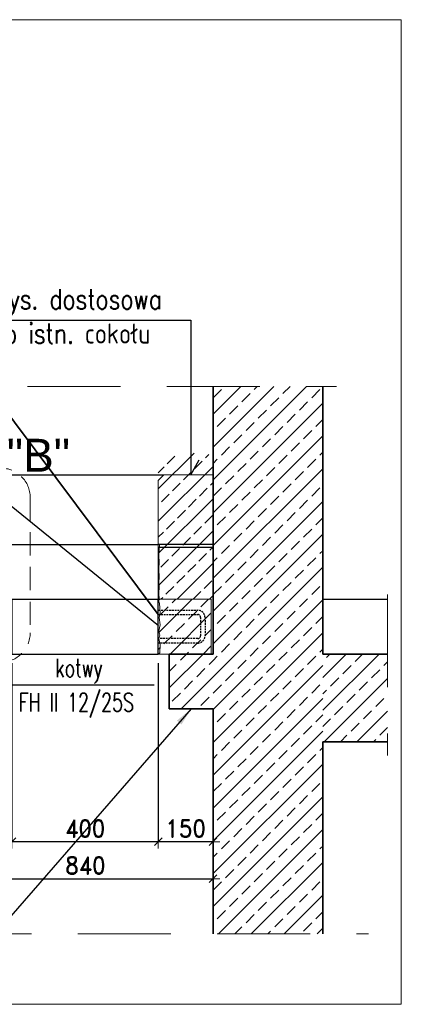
# Model space of a CAD drawing. Header units: centimetres. Extents: x -11084 to 18320, y 2736 to 15778.
# Tile 16 of 28: x 5158 to 5263, y 14913 to 15183. Entities that reach past the tile are written whole.
import ezdxf

# ---------------------------------------------------------------- set-up
doc = ezdxf.new("R2010")
doc.units = ezdxf.units.CM
doc.linetypes.add('HIDDEN', pattern=[9.525, 6.35, -3.175])
doc.linetypes.add('HIDDENX2', pattern=[0.75, 0.5, -0.25])
for name, color, linetype, lineweight in [('---Stal+widok', 2, 'Continuous', 25), ('---Stal+wym', 9, 'Continuous', 15), ('---Widok', 7, 'Continuous', 25), ('---Ściany', 5, 'Continuous', 35), ('_cienkie', 9, 'Continuous', 9), ('_wymiar', 3, 'Continuous', 13), ('K---wymiar', 13, 'Continuous', 13)]:
    doc.layers.add(name, color=color, linetype=linetype, lineweight=lineweight)
for name, color, linetype in [('3', 3, 'Continuous'), ('A Detal-Płytki', 8, 'Continuous'), ('A---Hatch', 8, 'Continuous'), ('K-3', 3, 'Continuous')]:
    doc.layers.add(name, color=color, linetype=linetype)
doc.layers.add('zzz---Unplot', color=6, linetype='Continuous', lineweight=13, plot=False)
doc.styles.add('Arial CE', font='arial.ttf')
doc.styles.add('ROMAND', font='romand.shx', dxfattribs={"width": 0.9})
doc.styles.add('WYMIARY', font='ROMANS.shx', dxfattribs={"width": 0.7})
doc.dimstyles.new('10', dxfattribs={"dimtxt": 24, "dimasz": 12.5, "dimexe": 5, "dimexo": 10, "dimgap": 6, "dimtad": 1, "dimdec": 0, "dimrnd": 1, "dimzin": 9, "dimdsep": 46, "dimtxsty": 'WYMIARY', "dimcen": 5, "dimdle": 10, "dimclrd": 256, "dimclre": 256, "dimclrt": 11, "dimaunit": 1, "dimazin": 0, "dimtfac": 8e-05, "dimtdec": 0, "dimtix": 1, "dimtmove": 1, "dimatfit": 3, "dimfxl": 5, "dimtolj": 1, "dimtzin": 9, "dimarcsym": 0})
doc.dimstyles.new('1do10-cm-mm', dxfattribs={"dimscale": 0.25, "dimtxt": 19, "dimasz": 0.75, "dimexe": 0, "dimexo": 10, "dimgap": 5, "dimtad": 1, "dimlfac": 10, "dimrnd": 0.5, "dimzin": 9, "dimdsep": 46, "dimtxsty": 'ROMAND', "dimblk": 'UKS', "dimcen": 15, "dimdle": 10, "dimclrd": 256, "dimclre": 256, "dimclrt": 3, "dimadec": 1, "dimazin": 0, "dimtfac": 8e-05, "dimtix": 1, "dimtmove": 2, "dimatfit": 3, "dimldrblk": 'DOTSMALL', "dimfxl": 1, "dimtolj": 1, "dimtzin": 9, "dimarcsym": 0})
pattern_1 = [(45, (-45107.3735, -12101.6924), (-4.49012806, 4.49012806), []), (45, (-45102.8834, -12101.6924), (-4.49012806, 4.49012806), [3.175, -1.5875])]

# ---------------------------------------------------------------- blocks, each defined once
blk = doc.blocks.new('UKS')
at = {"color": 0}
for p, q in [((10, 0), (-10, 0)), ((0, -10), (0, 10))]:
    blk.add_line(p, q, dxfattribs=at)
at = {"color": 2}
blk.add_line((-5.5, -5.5), (5.5, 5.5), dxfattribs=at)
blk = doc.blocks.new('*D119')
at = {"layer": '---Stal+wym', "linetype": 'ByBlock', "lineweight": -2, "transparency": 16777216}
for p, q in [((5196.23, 15006.68), (5196.23, 14957.81)), ((5211.23, 14991.68), (5211.23, 14957.81)), ((5211.05, 14957.81), (5196.42, 14957.81))]:
    blk.add_line(p, q, dxfattribs=at)
at = {"layer": 'Defpoints', "color": 0, "linetype": 'ByBlock', "transparency": 16777216}
for p in [(5196.23, 15009.18), (5211.23, 14994.18), (5196.23, 14957.81)]:
    blk.add_point(p, dxfattribs=at)
at = {"layer": '---Stal+wym', "linetype": 'ByBlock', "lineweight": -2, "transparency": 16777216, "xscale": 0.1875, "yscale": 0.1875, "zscale": 0.1875, "rotation": 180}
blk.add_blockref('UKS', (5196.23, 14957.81), dxfattribs=at)
at = {"layer": '---Stal+wym', "linetype": 'ByBlock', "lineweight": -2, "transparency": 16777216, "xscale": 0.1875, "yscale": 0.1875, "zscale": 0.1875}
blk.add_blockref('UKS', (5211.23, 14957.81), dxfattribs=at)
at = {"layer": '---Stal+wym', "color": 3, "linetype": 'ByBlock', "transparency": 16777216, "insert": (5203.73, 14961.43), "char_height": 4.75, "attachment_point": 5, "style": 'ROMAND'}
blk.add_mtext('\\A1;150', dxfattribs=at)
blk = doc.blocks.new('_DotSmall')
at = {"color": 0, "const_width": 0.5}
blk.add_lwpolyline([(-0.0625, 0, 1), (0.0625, 0, 1)], format="xyb", close=True, dxfattribs=at)
blk = doc.blocks.new('*D120')
at = {"layer": '---Stal+wym', "linetype": 'ByBlock', "lineweight": -2, "transparency": 16777216}
for p, q in [((5156.23, 15006.68), (5156.23, 14957.81)), ((5196.23, 15006.68), (5196.23, 14957.81)), ((5196.05, 14957.81), (5156.42, 14957.81))]:
    blk.add_line(p, q, dxfattribs=at)
at = {"layer": 'Defpoints', "color": 0, "linetype": 'ByBlock', "transparency": 16777216}
for p in [(5156.23, 15009.18), (5196.23, 15009.18), (5156.23, 14957.81)]:
    blk.add_point(p, dxfattribs=at)
at = {"layer": '---Stal+wym', "linetype": 'ByBlock', "lineweight": -2, "transparency": 16777216, "xscale": 0.1875, "yscale": 0.1875, "zscale": 0.1875, "rotation": 180}
blk.add_blockref('UKS', (5156.23, 14957.81), dxfattribs=at)
at = {"layer": '---Stal+wym', "linetype": 'ByBlock', "lineweight": -2, "transparency": 16777216, "xscale": 0.1875, "yscale": 0.1875, "zscale": 0.1875}
blk.add_blockref('UKS', (5196.23, 14957.81), dxfattribs=at)
at = {"layer": '---Stal+wym', "color": 3, "linetype": 'ByBlock', "transparency": 16777216, "insert": (5176.23, 14961.43), "char_height": 4.75, "attachment_point": 5, "style": 'ROMAND'}
blk.add_mtext('\\A1;400', dxfattribs=at)
blk = doc.blocks.new('*D124')
at = {"layer": '---Stal+wym', "linetype": 'ByBlock', "lineweight": -2, "transparency": 16777216}
for p, q in [((5127.23, 14935.08), (5127.23, 14947.68)), ((5127.42, 14947.68), (5211.05, 14947.68)), ((5211.23, 14935.08), (5211.23, 14947.68))]:
    blk.add_line(p, q, dxfattribs=at)
at = {"layer": 'Defpoints', "color": 0, "linetype": 'ByBlock', "transparency": 16777216}
for p in [(5211.23, 14947.68), (5127.23, 14932.58), (5211.23, 14932.58)]:
    blk.add_point(p, dxfattribs=at)
at = {"layer": '---Stal+wym', "linetype": 'ByBlock', "lineweight": -2, "transparency": 16777216, "xscale": 0.1875, "yscale": 0.1875, "zscale": 0.1875, "rotation": 180}
blk.add_blockref('UKS', (5127.23, 14947.68), dxfattribs=at)
at = {"layer": '---Stal+wym', "linetype": 'ByBlock', "lineweight": -2, "transparency": 16777216, "xscale": 0.1875, "yscale": 0.1875, "zscale": 0.1875}
blk.add_blockref('UKS', (5211.23, 14947.68), dxfattribs=at)
at = {"layer": '---Stal+wym', "color": 3, "linetype": 'ByBlock', "transparency": 16777216, "insert": (5176.31, 14951.31), "char_height": 4.75, "attachment_point": 5, "style": 'ROMAND'}
blk.add_mtext('\\A1;840', dxfattribs=at)

msp = doc.modelspace()

# ---------------------------------------------------------------- hatches: boundary and pattern name
at = {"layer": '---Stal+wym', "linetype": 'ByBlock'}
h = msp.add_hatch(dxfattribs=at)
h.set_pattern_fill('JIS_STN_2.5', color=256, scale=2.5)
h.set_pattern_definition([(45, (417.941, -339.373), (-4.4194174, 4.4194174), []), (45, (422.3535, -339.373), (-4.4194174, 4.4194174), [3, -1.25])])
h.paths.add_polyline_path([(5211.234165, 15039.17797), (5211.234165, 15062.67797), (5209.734165, 15064.17797), (5197.734165, 15064.17797), (5196.234165, 15062.67797), (5196.234165, 15024.177767), (5211.234165, 15024.177767)])
at = {"layer": 'A---Hatch'}
h = msp.add_hatch(dxfattribs=at)
h.set_pattern_fill('ANSI33', color=256, style=0)
h.set_pattern_definition(pattern_1)
h.paths.add_polyline_path([(5241.234165, 15082.385742), (5211.234165, 15082.385742), (5211.234165, 14932.581333), (5241.234165, 14932.581333)])
h = msp.add_hatch(dxfattribs=at)
h.set_pattern_fill('ANSI33', color=256, style=0)
h.set_pattern_definition(pattern_1)
h.paths.add_polyline_path([(5108.560525, 15024.177561), (5098.560525, 15024.177561), (5098.560514, 15009.177561), (5108.560514, 15009.177561)])
h.paths.add_polyline_path([(5210.734165, 15024.177561), (5108.560525, 15024.177561), (5108.560514, 15009.177561), (5129.060108, 15009.177561), (5129.060108, 15009.177575), (5134.060108, 15009.177575), (5210.734165, 15009.177515)])
h.paths.add_polyline_path([(5196.234165, 15024.177561), (5196.234165, 15009.177561), (5098.560514, 15009.177561), (5098.560525, 15024.177561)])
h = msp.add_hatch(dxfattribs=at)
h.set_pattern_fill('ANSI33', color=256, style=0)
h.set_pattern_definition(pattern_1)
h.paths.add_polyline_path([(5211.234165, 15009.177767), (5210.734165, 15009.177767), (5210.734165, 15009.177515), (5199.234165, 15009.177515), (5199.234165, 14994.177767), (5211.234165, 14994.177767)])
h = msp.add_hatch(dxfattribs=at)
h.set_pattern_fill('ANSI33', color=256, style=0)
h.paths.add_polyline_path([(5258.93175, 15009.177767), (5241.234165, 15009.177767), (5241.234165, 14985.177767), (5258.93175, 14985.177767)])

# ---------------------------------------------------------------- linework, layer by layer
at = {"layer": '---Stal+widok', "color": 2, "linetype": 'HIDDENX2'}
for points in [[(5196.234165, 15021.177561), (5207.022102, 15021.177561, -0.4142135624), (5209.022102, 15019.177561), (5209.022102, 15014.177515, -0.4142135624), (5207.022102, 15012.177515), (5196.234165, 15012.177515)], [(5196.234165, 15019.977561), (5207.022102, 15019.977561, -0.4142135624), (5207.822102, 15019.177561), (5207.822102, 15014.177515, -0.4142135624), (5207.022102, 15013.377515), (5196.234165, 15013.377515)]]:
    msp.add_lwpolyline(points, format="xyb", dxfattribs=at)
at = {"layer": '---Stal+wym', "color": 2, "linetype": 'ByBlock'}
for points in [[(5211.234165, 15024.177561), (5211.234165, 15039.177763), (5211.234165, 15058.177763), (5197.734165, 15058.177763), (5196.234165, 15056.677763), (5196.234165, 15024.177561)], [(5196.234165, 15024.177767), (5196.234165, 15039.177763)], [(5196.471932, 15024.177561), (5196.354813, 15025.77168), (5196.498869, 15027.552268), (5196.385967, 15028.92593), (5196.511283, 15030.014992), (5196.347083, 15032.544043), (5196.485049, 15034.279816), (5196.360435, 15036.099329), (5196.617627, 15039.177763)], [(5196.234165, 15024.177561), (5196.594729, 15023.039324), (5196.594729, 15023.039324), (5196.727966, 15020.533662), (5196.456235, 15019.165263), (5196.746769, 15017.163799), (5196.533468, 15016.333786), (5196.426918, 15015.400987), (5196.667514, 15014.288997), (5196.667514, 15014.288997), (5196.376373, 15013.377515), (5196.795494, 15011.725349), (5196.795494, 15011.725349), (5196.667514, 15009.487959), (5196.234165, 15009.177515)]]:
    msp.add_lwpolyline(points, dxfattribs=at)
msp.add_lwpolyline([(5210.734165, 15009.177515), (5196.234165, 15009.177515), (5196.234165, 15024.177767), (5210.734165, 15024.177767)], close=True, dxfattribs=at)
at = {"layer": '---Widok'}
for points in [[(5156.234165, 15024.177561), (5156.234165, 15009.177515), (5196.234165, 15009.177515), (5196.234165, 15024.177767)], [(5156.234165, 15024.177561), (5196.234165, 15024.177767)]]:
    msp.add_lwpolyline(points, dxfattribs=at)
at = {"layer": '---Ściany', "linetype": 'ByBlock'}
for points in [[(5211.234165, 15082.385742), (5211.234165, 15009.177767)], [(5241.234165, 15082.385742), (5241.234165, 15009.177767)], [(5211.234165, 14932.581333), (5211.234165, 14994.177767), (5199.234165, 14994.177767), (5199.234165, 15009.177767), (5211.234165, 15009.177767), (5211.234165, 15051.141726)], [(5241.234165, 15009.177767), (5258.93175, 15009.177767)], [(5211.234165, 14994.177767), (5211.234165, 14932.581333)], [(5241.234165, 14985.177767), (5258.93175, 14985.177767)], [(5241.234165, 14985.177767), (5241.234165, 14932.581333)]]:
    msp.add_lwpolyline(points, dxfattribs=at)
at = {"layer": '_cienkie', "linetype": 'HIDDEN', "ltscale": 4}
for points in [[(5122.412465, 15082.385742), (5244.932204, 15082.385742)], [(5258.93175, 15025.486089), (5258.93175, 14981.368755)], [(4907.58279, 14932.581333), (5253.733594, 14932.581333)]]:
    msp.add_lwpolyline(points, dxfattribs=at)
at = {"layer": 'A Detal-Płytki'}
msp.add_line((5211.234165, 15039.177763), (5196.234165, 15039.177763), dxfattribs=at)
for points in [[(5154.734165, 15058.177763), (5197.734165, 15058.177763)], [(5156.234165, 15039.177763), (5196.234165, 15039.177763)], [(5196.234165, 15038.377763), (5211.234165, 15038.377763)], [(5241.234165, 15024.177767), (5258.93175, 15024.177767)]]:
    msp.add_lwpolyline(points, dxfattribs=at)
at = {"layer": 'K---wymiar', "linetype": 'HIDDEN'}
msp.add_lwpolyline([(5144.502931, 15060.049072), (5153.207188, 15060.049072, -0.4142135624), (5161.207188, 15052.049072), (5161.207188, 15014.950296, -0.4142135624), (5153.207188, 15006.950296), (5144.502931, 15006.950296, -0.4142135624), (5136.502931, 15014.950296), (5136.502931, 15052.049072, -0.4142135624)], format="xyb", close=True, dxfattribs=at)
at = {"layer": 'K-3'}
for p, q in [((5148.734165, 15100.577089), (5205.13789, 15100.577089)), ((5195.083466, 15000.627053), (5153.363931, 15000.627053))]:
    msp.add_line(p, q, dxfattribs=at)
for points in [[(5196.234165, 15019.977561), (5134.495075, 15102.520597), (5196.234165, 15019.977561)], [(5205.13789, 15100.577089), (5205.13789, 15058.177763), (5207.385324, 15062.351432)], [(5155.918256, 15017.23468), (5114.187163, 15083.65246), (5196.293574, 15016.943052)]]:
    msp.add_lwpolyline(points, dxfattribs=at)
at = {"layer": 'zzz---Unplot'}
msp.add_lwpolyline([(4327.57581, 15182.757432), (5262.694753, 15182.757432), (5262.694753, 14913.31959), (4327.57581, 14913.31959)], close=True, dxfattribs=at)

# ---------------------------------------------------------------- texts
at = {"layer": '3', "style": 'WYMIARY'}
for s, height, width, p in [('* wys. dostosowa', 5.5, 0.8, (5145.145575, 15103.5356)), ('do istn. cokołu', 5.5, 0.8, (5150.512611, 15094.13249)), ('kotwy', 5, 0.7, (5168.103418, 15002.884433)), ('FH II 12/25S', 5, 0.7, (5158.094789, 14993.480704))]:
    msp.add_text(s, height=height, dxfattribs=dict(at, width=width)).set_placement(p)
at = {"layer": 'K---wymiar', "linetype": 'HIDDEN', "insert": (5163.463852, 15063.568667), "char_height": 9, "attachment_point": 5, "style": 'Arial CE'}
msp.add_mtext('\\A1;"B"', dxfattribs=at)

# ---------------------------------------------------------------- dimensions: what is measured, and where the dimension line sits
at = {"layer": '---Stal+wym', "linetype": 'ByBlock'}
for base, p1, p2, picture, middle in [((5156.234165, 14957.809457), (5196.234165, 15009.177515), (5156.234165, 15009.177515), '*D120', (5176.234165, 14961.434457)), ((5196.234165, 14957.809457), (5211.234165, 14994.177767), (5196.234165, 15009.177515), '*D119', (5203.734165, 14961.434457))]:
    dim = msp.add_linear_dim(base=base, p1=p1, p2=p2, dimstyle='1do10-cm-mm', dxfattribs=at)
    dim.commit()
    dim.dimension.update_dxf_attribs({"geometry": picture, "text_midpoint": middle})
dim = msp.add_linear_dim(base=(5211.234165, 14947.680416), p1=(5127.234165, 14932.581333), p2=(5211.234165, 14932.581333), dimstyle='1do10-cm-mm', dxfattribs=at)
dim.commit()
dim.dimension.update_dxf_attribs({"geometry": '*D124', "text_midpoint": (5176.314508, 14951.305416), "dimtype": 160})

# ---------------------------------------------------------------- leaders
at = {"layer": '_wymiar', "linetype": 'ByBlock'}
msp.add_leader([(5205.234165, 14994.177767), (5140.384102, 14919.650785), (5105.871055, 14919.650785)], dimstyle='10', override={"dimasz": 5, "dimgap": 6, "dimtad": 0, "dimfxl": 0.18}, dxfattribs=at)

doc.saveas('drawing.dxf')
